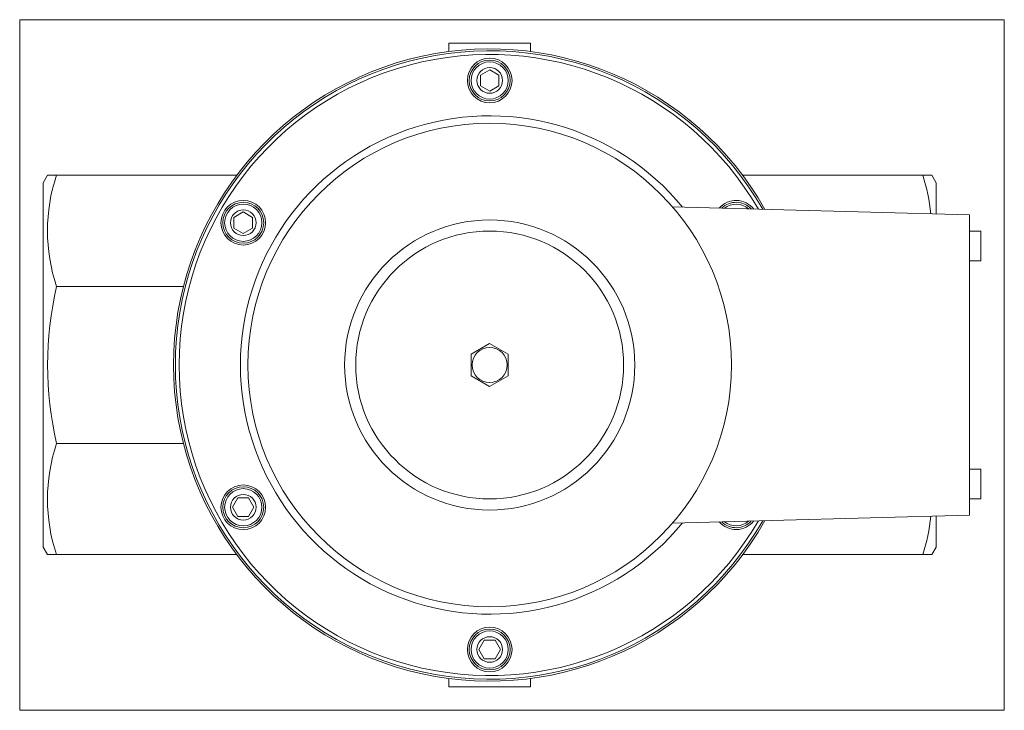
# Model space of a CAD drawing. Extents: x 70 to 335, y 57 to 242.
import ezdxf
from ezdxf.xclip import XClip

# ---------------------------------------------------------------- set-up
doc = ezdxf.new("R2010")
doc.units = 0
doc.header["$LTSCALE"] = 25.4
doc.header["$MEASUREMENT"] = 0
doc.header["$XCLIPFRAME"] = 2
doc.layers.get('0').update_dxf_attribs({"linetype": 'CONTINUOUS'})
for name, color, linetype in [('CEWKA_80', 7, 'CONTINUOUS'), ('WA_053_01_01BEZ_', 7, 'CONTINUOUS'), ('WA_054_01_00_001', 7, 'CONTINUOUS'), ('WA_091_01_00_005', 7, 'CONTINUOUS'), ('Ś-006M6X12SZEŚC_', 7, 'CONTINUOUS'), ('Ś-008IMBUSM6X16', 7, 'CONTINUOUS')]:
    doc.layers.add(name, color=color, linetype=linetype)

# ---------------------------------------------------------------- blocks, each defined once
blk = doc.blocks.new('SE1')
at = {"layer": 'CEWKA_80', "color": 7, "linetype": 'CONTINUOUS', "lineweight": 0}
for p, q in [((245.5, 191.97), (325.32, 189.88)), ((325.32, 189.88), (325.32, 186.88)), ((325.32, 186.88), (325.32, 112.06)), ((328.32, 185.47), (325.32, 185.47)), ((328.32, 185.47), (328.32, 177.47)), ((325.32, 177.47), (328.32, 177.47)), ((328.32, 121.47), (325.32, 121.47)), ((328.32, 121.47), (328.32, 113.47)), ((325.32, 113.47), (328.32, 113.47)), ((325.32, 112.06), (325.32, 109.06)), ((325.32, 109.06), (245.5, 106.97))]:
    blk.add_line(p, q, dxfattribs=at)
blk.add_circle((196.32, 149.47), 65, dxfattribs=at)
at = {"layer": 'WA_053_01_01BEZ_', "color": 7, "linetype": 'CONTINUOUS', "lineweight": 0}
for p, q in [((185.32, 235.97), (185.32, 233.75)), ((207.32, 235.97), (185.32, 235.97)), ((207.32, 233.75), (207.32, 235.97)), ((77.47, 200.47), (76.32, 198.47)), ((79.85, 200.47), (77.47, 200.47)), ((128.32, 200.47), (79.85, 200.47)), ((264.32, 200.47), (312.74, 200.47)), ((312.74, 200.47), (315.16, 200.47)), ((316.32, 198.47), (315.16, 200.47)), ((76.32, 198.47), (76.32, 100.47)), ((316.32, 198.47), (316.32, 190.11)), ((113.98, 170.59), (79.9, 170.59)), ((113.98, 128.34), (79.9, 128.34)), ((316.32, 108.82), (316.32, 100.47)), ((76.32, 100.47), (77.47, 98.47)), ((77.47, 98.47), (79.85, 98.47)), ((128.32, 98.47), (79.85, 98.47)), ((264.32, 98.47), (312.74, 98.47)), ((315.16, 98.47), (312.74, 98.47)), ((315.16, 98.47), (316.32, 100.47)), ((185.32, 65.18), (185.32, 62.97)), ((207.32, 62.97), (207.32, 65.18)), ((207.32, 62.97), (185.32, 62.97))]:
    blk.add_line(p, q, dxfattribs=at)
for centre, radius, start, end in [((196.32, 149.47), 85, 29.4958, 330.5042), ((124.52, 185.6), 47.08, 161.5903, 198.5868), ((267.7, 185.53), 47.45, 5.5912, 18.3509), ((171.18, 149.47), 93.7, 166.9704, 193.0296), ((124.53, 113.34), 47.09, 161.4171, 198.4059), ((267.7, 113.41), 47.45, 341.6491, 354.412)]:
    blk.add_arc(centre, radius, start, end, dxfattribs=at)
at = {"layer": 'WA_054_01_00_001', "color": 7, "linetype": 'CONTINUOUS', "lineweight": 0}
for centre, radius in [((196.32, 225.97), 6), ((196.32, 225.97), 5.5), ((130.07, 187.72), 6), ((130.07, 187.72), 5.5), ((130.07, 111.22), 6), ((130.07, 111.22), 5.5), ((196.32, 72.97), 6), ((196.32, 72.97), 5.5)]:
    blk.add_circle(centre, radius, dxfattribs=at)
for centre, radius, start, end in [((196.32, 149.47), 84.5, 29.6996, 330.3004), ((196.32, 149.47), 83.5, 30.1161, 329.8839), ((196.32, 149.47), 67, 39.2928, 320.7072), ((262.57, 187.72), 6, 37.8174, 139.1826), ((262.57, 187.72), 5.5, 42.2266, 134.7734), ((262.57, 111.22), 6, 220.8174, 322.1826), ((262.57, 111.22), 5.5, 225.2266, 317.7734)]:
    blk.add_arc(centre, radius, start, end, dxfattribs=at)
at = {"layer": 'WA_091_01_00_005', "color": 7, "linetype": 'CONTINUOUS', "lineweight": 0}
for radius in [39, 36]:
    blk.add_circle((196.32, 149.47), radius, dxfattribs=at)
at = {"layer": 'Ś-006M6X12SZEŚC_', "color": 7, "linetype": 'CONTINUOUS', "lineweight": 0}
for p, q in [((196.31, 155.24), (191.32, 152.35)), ((201.31, 152.35), (196.31, 155.24)), ((191.32, 152.35), (191.32, 146.58)), ((201.31, 146.58), (201.31, 152.35)), ((191.32, 146.58), (196.31, 143.7)), ((196.31, 143.7), (201.31, 146.58))]:
    blk.add_line(p, q, dxfattribs=at)
blk.add_circle((196.32, 149.47), 4.7, dxfattribs=at)
at = {"layer": 'Ś-008IMBUSM6X16', "color": 7, "linetype": 'CONTINUOUS', "lineweight": 0}
for p, q in [((196.32, 228.86), (193.82, 227.41)), ((198.82, 227.41), (196.32, 228.86)), ((193.82, 227.41), (193.82, 224.52)), ((198.82, 224.52), (198.82, 227.41)), ((193.82, 224.52), (196.32, 223.08)), ((196.32, 223.08), (198.82, 224.52)), ((130.07, 190.61), (127.57, 189.16)), ((132.57, 189.16), (130.07, 190.61)), ((127.57, 189.16), (127.57, 186.27)), ((132.57, 186.27), (132.57, 189.16)), ((127.57, 186.27), (130.07, 184.83)), ((130.07, 184.83), (132.57, 186.27)), ((128.62, 113.72), (127.18, 111.22)), ((127.18, 111.22), (128.62, 108.72)), ((131.51, 113.72), (128.62, 113.72)), ((132.95, 111.22), (131.51, 113.72)), ((131.51, 108.72), (132.95, 111.22)), ((128.62, 108.72), (131.51, 108.72)), ((194.87, 75.47), (193.43, 72.97)), ((197.76, 75.47), (194.87, 75.47)), ((199.2, 72.97), (197.76, 75.47)), ((193.43, 72.97), (194.87, 70.47)), ((197.76, 70.47), (199.2, 72.97)), ((194.87, 70.47), (197.76, 70.47))]:
    blk.add_line(p, q, dxfattribs=at)
for centre, radius in [((196.32, 225.97), 5), ((196.32, 225.97), 3.45), ((130.07, 187.72), 5), ((130.07, 187.72), 3.45), ((130.07, 111.22), 5), ((130.07, 111.22), 3.45), ((196.32, 72.97), 5), ((196.32, 72.97), 3.45)]:
    blk.add_circle(centre, radius, dxfattribs=at)
for centre, start, end in [((262.57, 187.72), 47.9942, 129.0058), ((262.57, 111.22), 230.9942, 312.0058)]:
    blk.add_arc(centre, 5, start, end, dxfattribs=at)

msp = doc.modelspace()

# ---------------------------------------------------------------- block references
at = {"color": 0, "lineweight": 0}
ref = msp.add_blockref('SE1', (0, 0), dxfattribs=at)
XClip(ref).set_block_clipping_path([(69.9667146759, 56.6183243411), (334.666718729, 242.3183173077)])
ref.dxf.unprotected_set("ltscale", 0)

doc.saveas('drawing.dxf')
